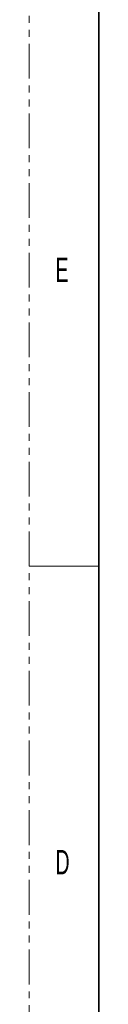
# Model space of a CAD drawing. Header units: millimetres. Extents: x 0 to 1118, y 0 to 864.
# Tile 17 of 200: x 0 to 13, y 352 to 531. Entities that reach past the tile are written whole.
import ezdxf

# ---------------------------------------------------------------- set-up
doc = ezdxf.new("R2010")
doc.units = ezdxf.units.MM
doc.linetypes.add('PHANTOM', pattern=[12.7, 6.35, -1.27, 1.27, -1.27, 1.27, -1.27])
doc.styles.add('SLDTEXTSTYLE1', font='TXT', dxfattribs={"width": 0.6})

msp = doc.modelspace()

# ---------------------------------------------------------------- linework, layer by layer
at = {"color": 7, "linetype": 'PHANTOM', "lineweight": 18}
msp.add_line((0, 0), (0, 863.6), dxfattribs=at)
at = {"color": 7, "linetype": 'Continuous', "lineweight": 35}
msp.add_line((12.7, 838.2), (12.7, 25.4), dxfattribs=at)
at = {"color": 7, "linetype": 'Continuous', "lineweight": 18}
msp.add_line((0, 431.8), (12.7, 431.8), dxfattribs=at)

# ---------------------------------------------------------------- texts
at = {"color": 7, "linetype": 'Continuous', "lineweight": 0, "char_height": 4.445, "attachment_point": 1, "style": 'SLDTEXTSTYLE1'}
for s, insert in [('E', (4.794, 488.048)), ('D', (4.794, 380.098))]:
    msp.add_mtext(s, dxfattribs=dict(at, insert=insert))

doc.saveas('drawing.dxf')
